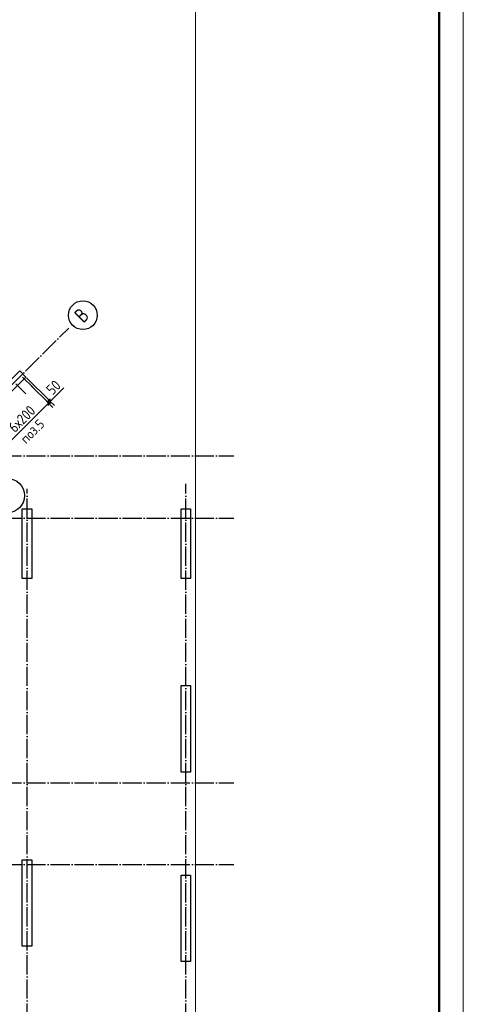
# Model space of a CAD drawing. Header units: millimetres. Extents: x -49773 to 2322955, y -3321 to 58485.
# Tile 79 of 256: x 397193 to 406418, y 12803 to 33281. Entities that reach past the tile are written whole.
import ezdxf

# ---------------------------------------------------------------- set-up
doc = ezdxf.new("R2010")
doc.units = ezdxf.units.MM
doc.linetypes.add('______11', pattern=[500, 400, -50, 0, -50])
doc.linetypes.add('______5', pattern=[1100, 800, -100, 100, -100])
for name, color, linetype, lineweight in [('Standard', 7, 'Continuous', 25), ('Арм.стержн. вертикальными 1', 22, 'Continuous', 35), ('Размерная линия_ общее', 7, 'Continuous', 13), ('Стена_ общее', 7, 'Continuous', 35)]:
    doc.layers.add(name, color=color, linetype=linetype, lineweight=lineweight)
doc.layers.add('Осевая линия_ общее', color=7, linetype='______5', lineweight=13, true_color=0xa0a0a0)
doc.styles.add('ISOCPEUR', font='txt')

msp = doc.modelspace()

# ---------------------------------------------------------------- linework, layer by layer
at = {"color": 7, "linetype": 'Continuous', "lineweight": 25, "transparency": 33554687}
for p, q in [((397248.1, 21661.1), (397248.1, 23111.1)), ((397248.1, 23111.1), (397448.1, 23111.1)), ((397448.1, 23111.1), (397448.1, 21661.1)), ((400548.1, 21661.1), (400548.1, 23111.1)), ((400548.1, 23111.1), (400748.1, 23111.1)), ((400748.1, 23111.1), (400748.1, 21661.1)), ((397448.1, 21661.1), (397248.1, 21661.1)), ((400748.1, 21661.1), (400548.1, 21661.1)), ((400548.1, 17631.1), (400548.1, 19431.1)), ((400548.1, 19431.1), (400748.1, 19431.1)), ((400748.1, 19431.1), (400748.1, 17631.1)), ((400748.1, 17631.1), (400548.1, 17631.1)), ((397248.1, 14011.1), (397248.1, 15811.1)), ((397248.1, 15811.1), (397448.1, 15811.1)), ((397448.1, 15811.1), (397448.1, 14011.1)), ((400548.1, 13691.1), (400548.1, 15491.1)), ((400548.1, 15491.1), (400748.1, 15491.1)), ((400748.1, 15491.1), (400748.1, 13691.1)), ((397448.1, 14011.1), (397248.1, 14011.1)), ((400748.1, 13691.1), (400548.1, 13691.1))]:
    msp.add_line(p, q, dxfattribs=at)
at = {"layer": 'Standard', "color": 7, "linetype": 'Continuous', "lineweight": 13, "transparency": 33554687}
msp.add_lwpolyline([(364418, -1009.6), (406418, -1009.6), (406418, 58390.4), (364418, 58390.4), (364418, -1009.6)], close=True, dxfattribs=at)
at = {"layer": 'Standard', "color": 7, "linetype": 'Continuous', "lineweight": 50, "transparency": 33554687}
msp.add_lwpolyline([(366418, 57890.4), (405918, 57890.4), (405918, -509.6), (366418, -509.6), (366418, 57890.4)], close=True, dxfattribs=at)
at = {"layer": 'Standard', "color": 254, "linetype": 'Continuous', "lineweight": 13, "true_color": 0xc4c4ff, "transparency": 33554687}
msp.add_lwpolyline([(375248, 8660.9), (400848.1, 8660.9), (400848.1, 55701.1), (375248, 55701.1), (375248, 8660.9)], dxfattribs=at)
at = {"layer": 'Арм.стержн. вертикальными 1', "color": 4, "linetype": 'Continuous', "lineweight": 25, "transparency": 33554687}
for p, q in [((397255, 25846.7), (397463.6, 25638.1)), ((397113.5, 25705.3), (397322.1, 25496.7))]:
    msp.add_line(p, q, dxfattribs=at)
at = {"layer": 'Осевая линия_ общее', "color": 253, "linetype": '______11', "lineweight": -3, "true_color": 0xa0a0a0, "transparency": 33554687}
for p, q in [((381050.5, 9705.1), (398212, 26866.6)), ((372828, 24211.1), (401648.1, 24211.1)), ((400648.1, 6421.1), (400648.1, 23631.1)), ((397348.1, 6421.1), (397348.1, 23521.1)), ((372828, 22911.1), (401648.1, 22911.1)), ((372828, 17411.1), (401648.1, 17411.1)), ((372828, 15711.1), (401648.1, 15711.1))]:
    msp.add_line(p, q, dxfattribs=at)
at = {"layer": 'Осевая линия_ общее', "color": 7, "linetype": 'Continuous', "lineweight": 25, "transparency": 33554687}
for centre, radius in [((398507.7, 27134.8), 298.8), ((396932.6, 23382.7), 359.3)]:
    msp.add_circle(centre, radius, dxfattribs=at)
at = {"layer": 'Размерная линия_ общее', "color": 7, "linetype": 'Continuous', "lineweight": 13, "transparency": 33554687}
for p, q in [((397912.2, 25424.8), (398114.5, 25627)), ((397811.7, 25325.3), (397912.2, 25424.8)), ((397829.4, 25342.9), (397882.5, 25396)), ((396945.5, 24459), (397794.1, 25307.6)), ((397794.1, 25307.6), (397829.4, 25342.9))]:
    msp.add_line(p, q, dxfattribs=at)
at = {"layer": 'Размерная линия_ общее', "color": 253, "linetype": 'Continuous', "lineweight": -3, "true_color": 0xa0a0a0, "transparency": 33554687}
for p, q in [((397794.1, 25307.6), (397705.7, 25396)), ((397829.4, 25342.9), (397741, 25431.3)), ((397794.1, 25307.6), (397882.5, 25219.2)), ((397829.4, 25342.9), (397917.8, 25254.5))]:
    msp.add_line(p, q, dxfattribs=at)
at = {"layer": 'Размерная линия_ общее', "color": 7, "linetype": 'Continuous', "lineweight": 25, "transparency": 33554687}
for p, q in [((397829.4, 25289.9), (397829.4, 25396)), ((397794.1, 25254.5), (397794.1, 25360.6))]:
    msp.add_line(p, q, dxfattribs=at)
at = {"layer": 'Размерная линия_ общее', "color": 253, "linetype": 'Continuous', "lineweight": -3, "true_color": 0xa0a0a0, "transparency": 33554687}
for points in [[(397829.4, 25342.9), (397817.9, 25354.5), (397817.9, 25354.5), (397336.7, 25835.7)], [(397794.1, 25307.6), (397782.5, 25319.1), (397782.5, 25319.1), (397438.7, 25662.9)]]:
    msp.add_lwpolyline(points, dxfattribs=at)
at = {"layer": 'Стена_ общее', "color": 7, "linetype": 'Continuous', "lineweight": 25, "transparency": 33554687}
for p, q in [((396225, 25006.9), (397195.2, 25977.1)), ((397322.5, 25849.9), (396352.3, 24879.6)), ((397195.2, 25977.1), (397322.5, 25849.9))]:
    msp.add_line(p, q, dxfattribs=at)

# ---------------------------------------------------------------- texts
at = {"layer": 'Standard', "color": 7, "linetype": 'Continuous', "lineweight": 18, "transparency": 33554687, "insert": (397325.5, 24446.3), "char_height": 200, "width": 703.229, "attachment_point": 7, "rotation": 45, "style": 'ISOCPEUR'}
msp.add_mtext('\\W0.94;поз.5', dxfattribs=at)
at = {"layer": 'Осевая линия_ общее', "color": 7, "linetype": 'Continuous', "lineweight": 25, "transparency": 33554687, "insert": (398515.2, 26957.6), "char_height": 300, "width": 359.831, "attachment_point": 7, "rotation": 45, "style": 'ISOCPEUR'}
msp.add_mtext('\\W0.80;В', dxfattribs=at)
at = {"layer": 'Размерная линия_ общее', "color": 7, "linetype": 'Continuous', "lineweight": 25, "transparency": 33554687, "char_height": 220, "attachment_point": 7, "rotation": 45, "style": 'ISOCPEUR'}
for s, insert, width in [('\\W0.87;50', (397876.9, 25460.2), 403.932), ('\\W0.86;6х200', (397094, 24678.3), 793.961)]:
    msp.add_mtext(s, dxfattribs=dict(at, insert=insert, width=width))

doc.saveas('drawing.dxf')
